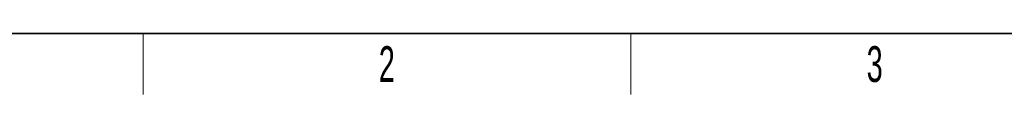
# Model space of a CAD drawing. Header units: millimetres. Extents: x 5 to 418, y 2 to 292.
# Tile 2 of 53: x 62 to 158, y 6 to 12. Entities that reach past the tile are written whole.
import ezdxf

# ---------------------------------------------------------------- set-up
doc = ezdxf.new("R2010")
doc.units = ezdxf.units.MM
doc.layers.add('SLD-0', color=7, linetype='Continuous')
doc.styles.add('SLDTEXTSTYLE0', font='TXT', dxfattribs={"width": 0.605})

msp = doc.modelspace()

# ---------------------------------------------------------------- linework, layer by layer
at = {"layer": 'SLD-0', "lineweight": 35}
msp.add_line((26, 12), (408, 12), dxfattribs=at)
at = {"layer": 'SLD-0', "lineweight": 18}
for p, q in [((73.75, 6), (73.75, 12)), ((121.5, 6), (121.5, 12))]:
    msp.add_line(p, q, dxfattribs=at)

# ---------------------------------------------------------------- texts
at = {"layer": 'SLD-0', "char_height": 3.5, "attachment_point": 2, "style": 'SLDTEXTSTYLE0'}
for s, insert in [('2', (97.6027, 10.743)), ('3', (145.3527, 10.743))]:
    msp.add_mtext(s, dxfattribs=dict(at, insert=insert))

doc.saveas('drawing.dxf')
